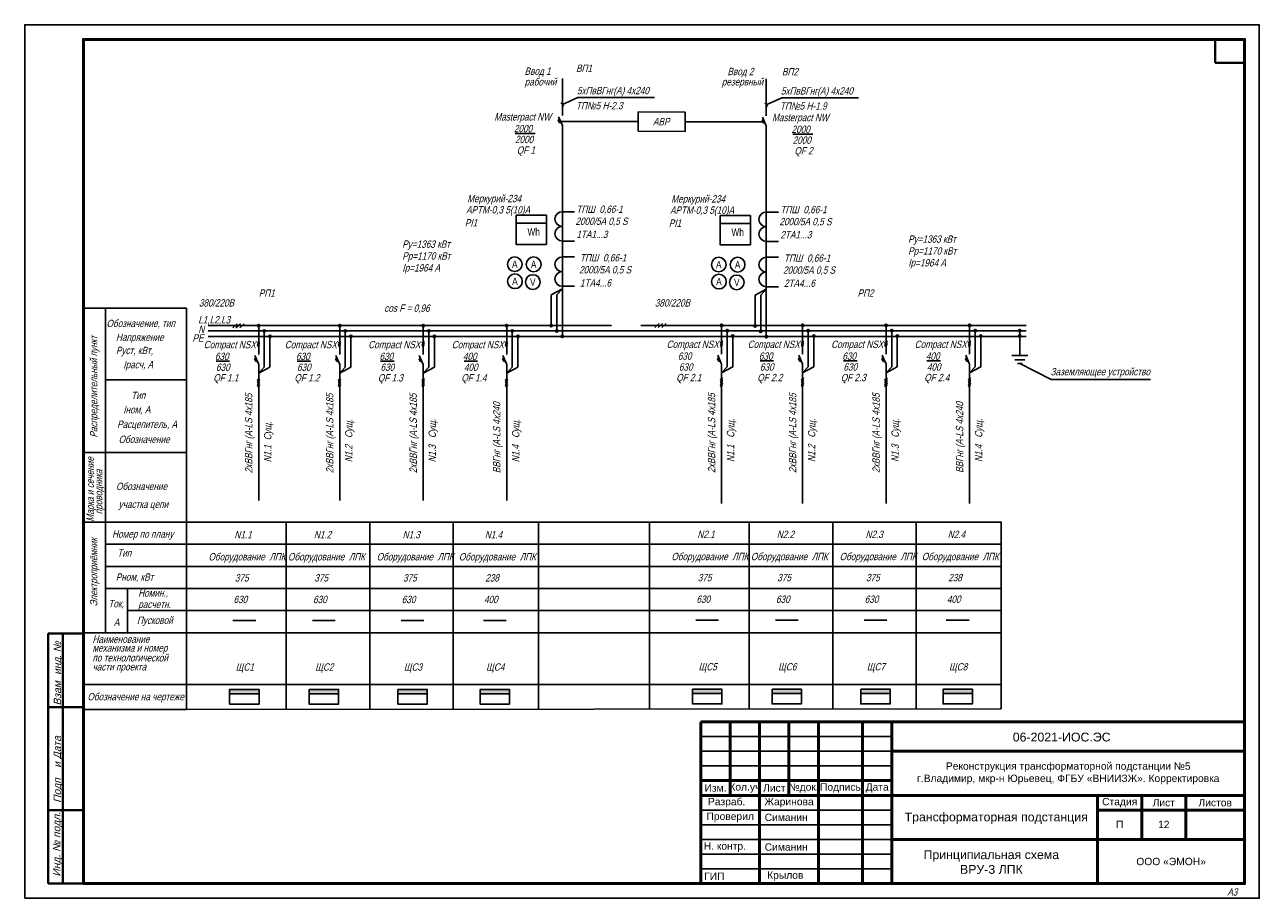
# Model space of a CAD drawing. Header units: millimetres. Extents: x 523209 to 536718, y -48289 to -47398.
# Tile 107 of 116: x 534039 to 534459, y -47992 to -47695. Entities that reach past the tile are written whole.
import ezdxf

# ---------------------------------------------------------------- set-up
doc = ezdxf.new("R2010")
doc.units = ezdxf.units.MM
doc.linetypes.add('ACAD_ISO02W100', pattern=[15, 12, -3])
doc.linetypes.add('K5LT_THIN', pattern=[0])
doc.layers.add('LIN_Основная сплошная', color=50, linetype='Continuous', lineweight=50)
for name, color, linetype in [('ВЫДЕЛЕННЫЙ', 1, 'Continuous'), ('Оборудование', 7, 'Continuous'), ('рамка', 7, 'Continuous'), ('Текст и рамки', 7, 'Continuous')]:
    doc.layers.add(name, color=color, linetype=linetype)
doc.styles.get("Standard").update_dxf_attribs({"font": 'arial.ttf'})
doc.styles.add('ОПС', font='arial.ttf')

msp = doc.modelspace()

# ---------------------------------------------------------------- hatches: boundary and pattern name
at = {"ltscale": 15}
h = msp.add_hatch(color=7, dxfattribs=at)
h.dxf.hatch_style = 1
h.paths.add_polyline_path([(534118.28056, -47922.18774), (534118.28056, -47920.68774), (534108.28056, -47920.68774), (534108.28056, -47922.18774)])
h = msp.add_hatch(color=7, dxfattribs=at)
h.dxf.hatch_style = 1
h.paths.add_polyline_path([(534145.32585, -47922.18774), (534145.32585, -47920.68774), (534135.32585, -47920.68774), (534135.32585, -47922.18774)])
h = msp.add_hatch(color=7, dxfattribs=at)
h.dxf.hatch_style = 1
h.paths.add_polyline_path([(534175.49849, -47922.18774), (534175.49849, -47920.68774), (534165.49849, -47920.68774), (534165.49849, -47922.18774)])
h = msp.add_hatch(color=7, dxfattribs=at)
h.dxf.hatch_style = 1
h.paths.add_polyline_path([(534203.47113, -47922.18774), (534203.47113, -47920.68774), (534193.47113, -47920.68774), (534193.47113, -47922.18774)])
h = msp.add_hatch(color=7, dxfattribs=at)
h.dxf.hatch_style = 1
h.paths.add_polyline_path([(534275.75927, -47922.09704), (534275.75927, -47920.59704), (534265.75927, -47920.59704), (534265.75927, -47922.09704)])
h = msp.add_hatch(color=7, dxfattribs=at)
h.dxf.hatch_style = 1
h.paths.add_polyline_path([(534302.80456, -47922.09704), (534302.80456, -47920.59704), (534292.80456, -47920.59704), (534292.80456, -47922.09704)])
h = msp.add_hatch(color=7, dxfattribs=at)
h.dxf.hatch_style = 1
h.paths.add_polyline_path([(534332.9772, -47922.09704), (534332.9772, -47920.59704), (534322.9772, -47920.59704), (534322.9772, -47922.09704)])
h = msp.add_hatch(color=7, dxfattribs=at)
h.dxf.hatch_style = 1
h.paths.add_polyline_path([(534360.94984, -47922.09704), (534360.94984, -47920.59704), (534350.94984, -47920.59704), (534350.94984, -47922.09704)])
at = {"layer": 'Оборудование', "lineweight": -3}
for points in [[(534118.15321, -47797.35794, 1), (534118.15321, -47796.58213, 1)], [(534120.05749, -47799.16172, 1), (534120.05749, -47798.38591, 1)], [(534145.72585, -47797.35794, 1), (534145.72585, -47796.58213, 1)], [(534147.63014, -47799.16172, 1), (534147.63014, -47798.38591, 1)], [(534174.12585, -47797.35794, 1), (534174.12585, -47796.58213, 1)], [(534176.03014, -47799.16172, 1), (534176.03014, -47798.38591, 1)], [(534202.51226, -47797.35794, 1), (534202.51226, -47796.58213, 1)], [(534204.43014, -47799.16172, 1), (534204.43014, -47798.38591, 1)], [(534217.64463, -47796.58213, 1), (534217.64463, -47797.35794, 1)], [(534219.54892, -47798.46417, 1), (534219.54892, -47799.23998, 1)], [(534275.63192, -47797.26725, 1), (534275.63192, -47796.49144, 1)], [(534277.5362, -47799.07102, 1), (534277.5362, -47798.29521, 1)], [(534279.44049, -47800.95306, 1), (534279.44049, -47800.17725, 1)], [(534287.03804, -47796.69723, 1), (534287.03804, -47797.47303, 1)], [(534288.94233, -47798.57927, 1), (534288.94233, -47799.35508, 1)], [(534303.20456, -47797.26725, 1), (534303.20456, -47796.49144, 1)], [(534305.10885, -47799.07102, 1), (534305.10885, -47798.29521, 1)], [(534307.01313, -47800.95306, 1), (534307.01313, -47800.17725, 1)], [(534331.60456, -47797.26725, 1), (534331.60456, -47796.49144, 1)], [(534333.50885, -47799.07102, 1), (534333.50885, -47798.29521, 1)], [(534335.41313, -47800.95306, 1), (534335.41313, -47800.17725, 1)], [(534360.00456, -47797.26725, 1), (534360.00456, -47796.49144, 1)], [(534361.90885, -47799.07102, 1), (534361.90885, -47798.29521, 1)], [(534363.81313, -47800.95306, 1), (534363.81313, -47800.17725, 1)], [(534377.05321, -47799.07102, 1), (534377.05321, -47798.29521, 1)], [(534377.05321, -47800.95306, 1), (534377.05321, -47800.17725, 1)], [(534121.96178, -47801.04376, 1), (534121.96178, -47800.26795, 1)], [(534149.53442, -47801.04376, 1), (534149.53442, -47800.26795, 1)], [(534177.93442, -47801.04376, 1), (534177.93442, -47800.26795, 1)], [(534206.33442, -47801.04376, 1), (534206.33442, -47800.26795, 1)], [(534221.45321, -47801.04376, -1), (534221.45321, -47800.26795, -1)], [(534221.45321, -47800.26795, 1), (534221.45321, -47801.04376, 1)], [(534290.84662, -47801.15885, -1), (534290.84662, -47800.38304, -1)], [(534290.84662, -47800.38304, 1), (534290.84662, -47801.15885, 1)]]:
    msp.add_hatch(color=256, dxfattribs=at).paths.add_polyline_path(points)

# ---------------------------------------------------------------- linework, layer by layer
at = {"color": 7}
for p, q in [((534038.55321, -47694.68774), (534038.55321, -47991.68774)), ((534458.55321, -47694.68774), (534458.55321, -47991.68774)), ((534058.55321, -47901.68774), (534046.55321, -47901.68774))]:
    msp.add_line(p, q, dxfattribs=at)
at = {"color": 7, "linetype": 'K5LT_THIN', "lineweight": 18}
msp.add_line((534458.55321, -47694.68774), (534458.55321, -47991.68774), dxfattribs=at)
at = {"color": 7, "lineweight": 40}
for p, q in [((534443.52281, -47699.68774), (534443.52281, -47707.68774)), ((534046.55321, -47986.68774), (534046.55321, -47901.68774)), ((534046.55321, -47901.68774), (534058.55321, -47901.68774)), ((534046.55321, -47986.68774), (534046.55321, -47901.68774)), ((534051.55321, -47986.68774), (534051.55321, -47901.68774)), ((534058.55321, -47926.68774), (534046.55321, -47926.68774)), ((534058.55321, -47961.68774), (534046.55321, -47961.68774)), ((534058.55321, -47986.68774), (534046.55321, -47986.68774))]:
    msp.add_line(p, q, dxfattribs=at)
for p, q in [((534205.74201, -47762.1894), (534216.04361, -47762.1894)), ((534221.45321, -47758.26295), (534225.59016, -47758.26295)), ((534275.13543, -47762.30449), (534285.43702, -47762.30449)), ((534290.84662, -47758.37804), (534294.98358, -47758.37804)), ((534221.45321, -47768.26295), (534225.59016, -47768.26295)), ((534290.84662, -47768.37804), (534294.98358, -47768.37804)), ((534221.45321, -47773.63395), (534225.59016, -47773.63395)), ((534290.84662, -47773.74904), (534294.98358, -47773.74904)), ((534221.45321, -47783.63395), (534225.59016, -47783.63395)), ((534290.84662, -47783.74904), (534294.98358, -47783.74904)), ((534333.55321, -47936.68774), (534268.55321, -47936.68774)), ((534333.55321, -47941.68774), (534268.55321, -47941.68774)), ((534333.55321, -47946.68774), (534268.55321, -47946.68774)), ((534333.55321, -47961.68774), (534268.55321, -47961.68774)), ((534333.55321, -47966.68774), (534268.55321, -47966.68774)), ((534333.55321, -47971.68774), (534268.55321, -47971.68774)), ((534333.55321, -47976.68774), (534268.55321, -47976.68774)), ((534333.55321, -47981.68774), (534268.55321, -47981.68774))]:
    msp.add_line(p, q)
at = {"ltscale": 15}
for p, q in [((534108.28056, -47922.18774), (534118.28056, -47922.18774)), ((534135.32585, -47922.18774), (534145.32585, -47922.18774)), ((534165.49849, -47922.18774), (534175.49849, -47922.18774)), ((534193.47113, -47922.18774), (534203.47113, -47922.18774)), ((534265.75927, -47922.09704), (534275.75927, -47922.09704)), ((534292.80456, -47922.09704), (534302.80456, -47922.09704)), ((534322.9772, -47922.09704), (534332.9772, -47922.09704)), ((534350.94984, -47922.09704), (534360.94984, -47922.09704))]:
    msp.add_line(p, q, dxfattribs=at)
for points in [[(534038.55321, -47991.68774), (534458.55321, -47991.68774), (534458.55321, -47694.68774), (534038.55321, -47694.68774)], [(534205.74201, -47759.44753), (534216.04361, -47759.44753), (534216.04361, -47769.38052), (534205.74201, -47769.38052)], [(534275.13543, -47759.56262), (534285.43702, -47759.56262), (534285.43702, -47769.49561), (534275.13543, -47769.49561)]]:
    msp.add_lwpolyline(points, close=True)
at = {"lineweight": 50}
msp.add_lwpolyline([(534058.55321, -47986.68774), (534453.55321, -47986.68774), (534453.55321, -47699.68774), (534058.55321, -47699.68774)], close=True, dxfattribs=at)
at = {"ltscale": 15}
for points in [[(534108.28056, -47920.68774), (534118.28056, -47920.68774), (534118.28056, -47925.68774), (534108.28056, -47925.68774), (534108.28056, -47920.68774)], [(534135.32585, -47920.68774), (534145.32585, -47920.68774), (534145.32585, -47925.68774), (534135.32585, -47925.68774), (534135.32585, -47920.68774)], [(534165.49849, -47920.68774), (534175.49849, -47920.68774), (534175.49849, -47925.68774), (534165.49849, -47925.68774), (534165.49849, -47920.68774)], [(534193.47113, -47920.68774), (534203.47113, -47920.68774), (534203.47113, -47925.68774), (534193.47113, -47925.68774), (534193.47113, -47920.68774)], [(534265.75927, -47920.59704), (534275.75927, -47920.59704), (534275.75927, -47925.59704), (534265.75927, -47925.59704), (534265.75927, -47920.59704)], [(534292.80456, -47920.59704), (534302.80456, -47920.59704), (534302.80456, -47925.59704), (534292.80456, -47925.59704), (534292.80456, -47920.59704)], [(534322.9772, -47920.59704), (534332.9772, -47920.59704), (534332.9772, -47925.59704), (534322.9772, -47925.59704), (534322.9772, -47920.59704)], [(534350.94984, -47920.59704), (534360.94984, -47920.59704), (534360.94984, -47925.59704), (534350.94984, -47925.59704), (534350.94984, -47920.59704)]]:
    msp.add_lwpolyline(points, dxfattribs=at)
for centre in [(534205.28128, -47776.11239), (534211.69798, -47776.15649), (534274.6747, -47776.22748), (534281.09139, -47776.27158), (534205.32722, -47781.9011), (534211.40914, -47782.17033), (534274.72063, -47782.01619), (534280.80256, -47782.28542)]:
    msp.add_circle(centre, 2.5)
for centre in [(534221.45321, -47760.76295), (534290.84662, -47760.87804), (534221.45321, -47765.76295), (534290.84662, -47765.87804), (534221.45321, -47776.13395), (534290.84662, -47776.24904), (534221.45321, -47781.13395), (534290.84662, -47781.24904)]:
    msp.add_arc(centre, 2.5, 90, 270)
at = {"layer": 'LIN_Основная сплошная', "color": 7}
for p, q in [((534268.55321, -47986.68774), (534268.55321, -47931.68774)), ((534268.55321, -47931.68774), (534453.55321, -47931.68774)), ((534278.55321, -47931.68774), (534278.55321, -47956.68774)), ((534288.55321, -47931.68774), (534288.55321, -47986.68774)), ((534298.55321, -47931.68774), (534298.55321, -47956.68774)), ((534308.55321, -47931.68774), (534308.55321, -47986.68774)), ((534323.55321, -47931.68774), (534323.55321, -47986.68774)), ((534333.55321, -47931.68774), (534333.55321, -47986.68774)), ((534333.55321, -47941.68774), (534453.55321, -47941.68774)), ((534333.55321, -47951.68774), (534268.55321, -47951.68774)), ((534268.55321, -47956.68774), (534453.55321, -47956.68774)), ((534403.55321, -47986.68774), (534403.55321, -47956.68774)), ((534418.55321, -47956.68774), (534418.55321, -47971.68774)), ((534433.55321, -47956.68774), (534433.55321, -47971.68774)), ((534403.55321, -47961.68774), (534453.55321, -47961.68774)), ((534333.55321, -47971.68774), (534453.55321, -47971.68774))]:
    msp.add_line(p, q, dxfattribs=at)
at = {"layer": 'ВЫДЕЛЕННЫЙ', "color": 7, "linetype": 'Continuous', "lineweight": 40, "ltscale": 0.5}
msp.add_line((534443.52281, -47707.68774), (534453.55321, -47707.68774), dxfattribs=at)
at = {"layer": 'Оборудование', "lineweight": -3}
for p, q in [((534221.45321, -47712.97391), (534221.45321, -47725.59088)), ((534290.84662, -47713.089), (534290.84662, -47725.70598)), ((534226.70338, -47719.39011), (534221.45321, -47721.7932)), ((534226.70338, -47719.39011), (534252.79154, -47719.39011)), ((534296.09679, -47719.5052), (534290.84662, -47721.90829)), ((534296.09679, -47719.5052), (534322.18495, -47719.5052)), ((534220.98596, -47721.19413), (534221.92045, -47722.39227)), ((534290.37937, -47721.30922), (534291.31387, -47722.50737)), ((534220.51949, -47726.83839), (534220.04591, -47727.07508)), ((534220.04591, -47727.07508), (534220.47213, -47728.03759)), ((534221.45321, -47728.97762), (534220.12428, -47725.95872)), ((534220.47213, -47728.03759), (534220.93922, -47727.80507)), ((534220.76476, -47727.45908), (534220.78859, -47727.45908)), ((534289.9129, -47726.95349), (534289.43932, -47727.19017)), ((534289.43932, -47727.19017), (534289.86555, -47728.15268)), ((534290.84662, -47729.09271), (534289.5177, -47726.07382)), ((534289.86555, -47728.15268), (534290.33264, -47727.92017)), ((534290.15818, -47727.57417), (534290.18201, -47727.57417)), ((534205.36556, -47731.65866), (534212.1579, -47731.65866)), ((534221.45321, -47784.43815), (534221.45321, -47728.97762)), ((534290.84662, -47784.55325), (534290.84662, -47729.09271)), ((534299.82905, -47731.88503), (534306.62139, -47731.88503)), ((534217.64463, -47786.52681), (534221.45321, -47784.43815)), ((534217.64463, -47796.97004), (534217.64463, -47786.52681)), ((534219.54892, -47786.52681), (534221.45321, -47784.43815)), ((534219.54892, -47798.85208), (534219.54892, -47786.52681)), ((534221.45321, -47794.10475), (534221.45321, -47784.43815)), ((534221.45321, -47785.3322), (534221.45321, -47787.45762)), ((534287.03804, -47786.64191), (534290.84662, -47784.55325)), ((534287.03804, -47797.08513), (534287.03804, -47786.64191)), ((534288.94233, -47786.64191), (534290.84662, -47784.55325)), ((534288.94233, -47798.96717), (534288.94233, -47786.64191)), ((534290.84662, -47794.21985), (534290.84662, -47784.55325)), ((534290.84662, -47785.44729), (534290.84662, -47787.57271)), ((534066.07503, -47863.82574), (534066.07503, -47791.08774)), ((534221.45321, -47792.73931), (534221.45321, -47800.65585)), ((534290.84662, -47792.85441), (534290.84662, -47800.77095)), ((534118.15321, -47804.88658), (534118.15321, -47796.97004)), ((534120.05749, -47798.77381), (534120.05749, -47811.09908)), ((534145.72585, -47804.88658), (534145.72585, -47796.97004)), ((534147.63014, -47798.77381), (534147.63014, -47811.09908)), ((534174.12585, -47804.88658), (534174.12585, -47796.97004)), ((534176.03014, -47798.77381), (534176.03014, -47811.09908)), ((534202.52585, -47804.88658), (534202.52585, -47796.97004)), ((534204.43014, -47798.77381), (534204.43014, -47811.09908)), ((534275.63192, -47804.79588), (534275.63192, -47796.87934)), ((534277.5362, -47798.68312), (534277.5362, -47811.00838)), ((534303.20456, -47804.79588), (534303.20456, -47796.87934)), ((534305.10885, -47798.68312), (534305.10885, -47811.00838)), ((534331.60456, -47804.79588), (534331.60456, -47796.87934)), ((534333.50885, -47798.68312), (534333.50885, -47811.00838)), ((534360.00456, -47804.79588), (534360.00456, -47796.87934)), ((534361.90885, -47798.68312), (534361.90885, -47811.00838)), ((534117.64543, -47804.03328), (534118.56483, -47803.49899)), ((534117.64849, -47803.48104), (534118.56789, -47802.94675)), ((534117.65155, -47802.9288), (534118.57095, -47802.39451)), ((534118.15321, -47803.52114), (534118.15321, -47806.78154)), ((534121.96178, -47800.65585), (534121.96178, -47811.09908)), ((534145.21807, -47804.03328), (534146.13747, -47803.49899)), ((534145.22113, -47803.48104), (534146.14053, -47802.94675)), ((534145.22419, -47802.9288), (534146.1436, -47802.39451)), ((534145.72585, -47803.52114), (534145.72585, -47806.78154)), ((534149.53442, -47800.65585), (534149.53442, -47811.09908)), ((534173.61807, -47804.03328), (534174.53747, -47803.49899)), ((534173.62113, -47803.48104), (534174.54053, -47802.94675)), ((534173.62419, -47802.9288), (534174.5436, -47802.39451)), ((534174.12585, -47803.52114), (534174.12585, -47806.78154)), ((534177.93442, -47800.65585), (534177.93442, -47811.09908)), ((534202.01807, -47804.03328), (534202.93747, -47803.49899)), ((534202.02113, -47803.48104), (534202.94053, -47802.94675)), ((534202.02419, -47802.9288), (534202.9436, -47802.39451)), ((534202.52585, -47803.52114), (534202.52585, -47806.78154)), ((534206.33442, -47800.65585), (534206.33442, -47811.09908)), ((534275.12414, -47803.94258), (534276.04354, -47803.40829)), ((534275.1272, -47803.39035), (534276.0466, -47802.85606)), ((534275.13026, -47802.83811), (534276.04966, -47802.30382)), ((534275.63192, -47803.43044), (534275.63192, -47806.69085)), ((534279.44049, -47800.56516), (534279.44049, -47811.00838)), ((534302.69678, -47803.94258), (534303.61618, -47803.40829)), ((534302.69984, -47803.39035), (534303.61925, -47802.85606)), ((534302.70291, -47802.83811), (534303.62231, -47802.30382)), ((534303.20456, -47803.43044), (534303.20456, -47806.69085)), ((534307.01313, -47800.56516), (534307.01313, -47811.00838)), ((534331.09678, -47803.94258), (534332.01618, -47803.40829)), ((534331.09984, -47803.39035), (534332.01925, -47802.85606)), ((534331.10291, -47802.83811), (534332.02231, -47802.30382)), ((534331.60456, -47803.43044), (534331.60456, -47806.69085)), ((534335.41313, -47800.56516), (534335.41313, -47811.00838)), ((534359.49678, -47803.94258), (534360.41618, -47803.40829)), ((534359.49984, -47803.39035), (534360.41925, -47802.85606)), ((534359.50291, -47802.83811), (534360.42231, -47802.30382)), ((534360.00456, -47803.43044), (534360.00456, -47806.69085)), ((534363.81313, -47800.56516), (534363.81313, -47811.00838)), ((534117.21949, -47808.02905), (534116.74591, -47808.26574)), ((534116.74591, -47808.26574), (534117.17213, -47809.22825)), ((534118.15321, -47810.16827), (534116.82428, -47807.14938)), ((534144.79213, -47808.02905), (534144.31855, -47808.26574)), ((534144.31855, -47808.26574), (534144.74477, -47809.22825)), ((534145.72585, -47810.16827), (534144.39693, -47807.14938)), ((534173.19213, -47808.02905), (534172.71855, -47808.26574)), ((534172.71855, -47808.26574), (534173.14477, -47809.22825)), ((534174.12585, -47810.16827), (534172.79693, -47807.14938)), ((534201.59213, -47808.02905), (534201.11855, -47808.26574)), ((534201.11855, -47808.26574), (534201.54477, -47809.22825)), ((534202.52585, -47810.16827), (534201.19693, -47807.14938)), ((534274.6982, -47807.93836), (534274.22462, -47808.17504)), ((534274.22462, -47808.17504), (534274.65084, -47809.13755)), ((534275.63192, -47810.07758), (534274.303, -47807.05868)), ((534274.94347, -47808.55904), (534274.9673, -47808.55904)), ((534302.27084, -47807.93836), (534301.79726, -47808.17504)), ((534301.79726, -47808.17504), (534302.22349, -47809.13755)), ((534303.20456, -47810.07758), (534301.87564, -47807.05868)), ((534302.51612, -47808.55904), (534302.53995, -47808.55904)), ((534330.67084, -47807.93836), (534330.19726, -47808.17504)), ((534330.19726, -47808.17504), (534330.62349, -47809.13755)), ((534331.60456, -47810.07758), (534330.27564, -47807.05868)), ((534330.91612, -47808.55904), (534330.93995, -47808.55904)), ((534359.07084, -47807.93836), (534358.59726, -47808.17504)), ((534358.59726, -47808.17504), (534359.02349, -47809.13755)), ((534360.00456, -47810.07758), (534358.67564, -47807.05868)), ((534359.31612, -47808.55904), (534359.33995, -47808.55904)), ((534103.65321, -47809.08774), (534108.25321, -47809.08774)), ((534117.17213, -47809.22825), (534117.63922, -47808.99573)), ((534117.46476, -47808.64974), (534117.48859, -47808.64974)), ((534118.15321, -47812.29369), (534118.15321, -47810.16827)), ((534120.05749, -47811.09908), (534118.15321, -47813.18774)), ((534121.96178, -47811.09908), (534118.15321, -47813.18774)), ((534118.15321, -47811.23098), (534118.15321, -47856.49605)), ((534131.22585, -47809.08774), (534135.82585, -47809.08774)), ((534144.74477, -47809.22825), (534145.21186, -47808.99573)), ((534145.0374, -47808.64974), (534145.06124, -47808.64974)), ((534145.72585, -47812.29369), (534145.72585, -47810.16827)), ((534147.63014, -47811.09908), (534145.72585, -47813.18774)), ((534149.53442, -47811.09908), (534145.72585, -47813.18774)), ((534145.72585, -47811.23098), (534145.72585, -47856.49605)), ((534159.62585, -47809.08774), (534164.22585, -47809.08774)), ((534173.14477, -47809.22825), (534173.61186, -47808.99573)), ((534173.4374, -47808.64974), (534173.46124, -47808.64974)), ((534174.12585, -47812.29369), (534174.12585, -47810.16827)), ((534176.03014, -47811.09908), (534174.12585, -47813.18774)), ((534177.93442, -47811.09908), (534174.12585, -47813.18774)), ((534174.12585, -47811.23098), (534174.12585, -47856.49605)), ((534188.02585, -47809.08774), (534192.62585, -47809.08774)), ((534201.54477, -47809.22825), (534202.01186, -47808.99573)), ((534201.8374, -47808.64974), (534201.86124, -47808.64974)), ((534202.52585, -47812.29369), (534202.52585, -47810.16827)), ((534204.43014, -47811.09908), (534202.52585, -47813.18774)), ((534206.33442, -47811.09908), (534202.52585, -47813.18774)), ((534202.52585, -47811.23098), (534202.52585, -47856.49605)), ((534274.65084, -47809.13755), (534275.11793, -47808.90503)), ((534275.63192, -47812.203), (534275.63192, -47810.07758)), ((534277.5362, -47811.00838), (534275.63192, -47813.09704)), ((534279.44049, -47811.00838), (534275.63192, -47813.09704)), ((534275.63192, -47812.203), (534275.63192, -47857.46807)), ((534288.70456, -47808.99704), (534293.30456, -47808.99704)), ((534302.22349, -47809.13755), (534302.69057, -47808.90503)), ((534303.20456, -47812.203), (534303.20456, -47810.07758)), ((534305.10885, -47811.00838), (534303.20456, -47813.09704)), ((534307.01313, -47811.00838), (534303.20456, -47813.09704)), ((534303.20456, -47812.203), (534303.20456, -47857.46807)), ((534317.10456, -47808.99704), (534321.70456, -47808.99704)), ((534330.62349, -47809.13755), (534331.09057, -47808.90503)), ((534331.60456, -47812.203), (534331.60456, -47810.07758)), ((534333.50885, -47811.00838), (534331.60456, -47813.09704)), ((534335.41313, -47811.00838), (534331.60456, -47813.09704)), ((534331.60456, -47812.203), (534331.60456, -47857.46807)), ((534345.50456, -47808.99704), (534350.10456, -47808.99704)), ((534359.02349, -47809.13755), (534359.49057, -47808.90503)), ((534360.00456, -47812.203), (534360.00456, -47810.07758)), ((534361.90885, -47811.00838), (534360.00456, -47813.09704)), ((534363.81313, -47811.00838), (534360.00456, -47813.09704)), ((534360.00456, -47812.203), (534360.00456, -47857.46807)), ((534066.07503, -47815.38774), (534093.59245, -47815.38774)), ((534117.64543, -47816.59263), (534118.56483, -47816.05834)), ((534117.64849, -47816.04039), (534118.56789, -47815.5061)), ((534117.64849, -47817.18104), (534118.56789, -47816.64675)), ((534117.65155, -47815.48816), (534118.57095, -47814.95387)), ((534145.21807, -47816.59263), (534146.13747, -47816.05834)), ((534145.22113, -47816.04039), (534146.14053, -47815.5061)), ((534145.22113, -47817.18104), (534146.14053, -47816.64675)), ((534145.22419, -47815.48816), (534146.1436, -47814.95387)), ((534173.61807, -47816.59263), (534174.53747, -47816.05834)), ((534173.62113, -47816.04039), (534174.54053, -47815.5061)), ((534173.62113, -47817.18104), (534174.54053, -47816.64675)), ((534173.62419, -47815.48816), (534174.5436, -47814.95387)), ((534202.01807, -47816.59263), (534202.93747, -47816.05834)), ((534202.02113, -47816.04039), (534202.94053, -47815.5061)), ((534202.02113, -47817.18104), (534202.94053, -47816.64675)), ((534202.02419, -47815.48816), (534202.9436, -47814.95387)), ((534275.12414, -47816.50194), (534276.04354, -47815.96765)), ((534275.1272, -47815.9497), (534276.0466, -47815.41541)), ((534275.1272, -47817.09035), (534276.0466, -47816.55606)), ((534275.13026, -47815.39746), (534276.04966, -47814.86317)), ((534302.69678, -47816.50194), (534303.61618, -47815.96765)), ((534302.69984, -47815.9497), (534303.61925, -47815.41541)), ((534302.69984, -47817.09035), (534303.61925, -47816.55606)), ((534302.70291, -47815.39746), (534303.62231, -47814.86317)), ((534331.09678, -47816.50194), (534332.01618, -47815.96765)), ((534331.09984, -47815.9497), (534332.01925, -47815.41541)), ((534331.09984, -47817.09035), (534332.01925, -47816.55606)), ((534331.10291, -47815.39746), (534332.02231, -47814.86317)), ((534359.49678, -47816.50194), (534360.41618, -47815.96765)), ((534359.49984, -47815.9497), (534360.41925, -47815.41541)), ((534359.49984, -47817.09035), (534360.41925, -47816.55606)), ((534359.50291, -47815.39746), (534360.42231, -47814.86317)), ((534117.64543, -47817.73328), (534118.56483, -47817.19899)), ((534145.21807, -47817.73328), (534146.13747, -47817.19899)), ((534173.61807, -47817.73328), (534174.53747, -47817.19899)), ((534202.01807, -47817.73328), (534202.93747, -47817.19899)), ((534275.12414, -47817.64258), (534276.04354, -47817.10829)), ((534302.69678, -47817.64258), (534303.61618, -47817.10829)), ((534331.09678, -47817.64258), (534332.01618, -47817.10829)), ((534359.49678, -47817.64258), (534360.41618, -47817.10829)), ((534058.55321, -47840.08774), (534093.59245, -47840.08774)), ((534093.59245, -47863.82574), (534370.7772, -47863.82574)), ((534127.55321, -47863.82574), (534127.55321, -47927.38774)), ((534155.95321, -47863.82574), (534155.95321, -47927.38774)), ((534184.35321, -47863.82574), (534184.35321, -47927.38774)), ((534213.29849, -47863.82574), (534213.29849, -47927.38774)), ((534251.07113, -47863.82574), (534251.07113, -47927.38774)), ((534285.03192, -47863.73505), (534285.03192, -47927.29704)), ((534313.43192, -47863.73505), (534313.43192, -47927.29704)), ((534341.83192, -47863.73505), (534341.83192, -47927.29704)), ((534370.7772, -47863.73505), (534370.7772, -47927.29704)), ((534370.7772, -47871.34665), (534093.59245, -47871.34665)), ((534093.59245, -47878.86406), (534370.7772, -47878.86406)), ((534370.7772, -47886.39033), (534093.59245, -47886.39033)), ((534088.97112, -47893.88515), (534370.7772, -47893.88515)), ((534370.7772, -47901.38682), (534093.59245, -47901.38682)), ((534093.59245, -47919.02233), (534370.7772, -47919.02233)), ((534093.59242, -47927.48309), (534370.7772, -47927.29704))]:
    msp.add_line(p, q, dxfattribs=at)
at = {"layer": 'Оборудование', "linetype": 'ACAD_ISO02W100', "lineweight": -3, "ltscale": 10}
for p, q in [((534220.82756, -47727.55633), (534247.28815, -47727.55633)), ((534263.19184, -47727.67143), (534289.65243, -47727.67143))]:
    msp.add_line(p, q, dxfattribs=at)
at = {"layer": 'Оборудование'}
for p, q in [((534100.92179, -47796.97004), (534238.1513, -47796.97004)), ((534100.92179, -47798.77381), (534379.25321, -47798.77381)), ((534110.85233, -47796.33414), (534109.36314, -47797.6917)), ((534111.91923, -47796.33414), (534110.43004, -47797.6917)), ((534113.18101, -47796.33414), (534111.69183, -47797.6917)), ((534248.19818, -47796.97004), (534379.25321, -47796.97004)), ((534254.44471, -47796.29125), (534252.95552, -47797.64882)), ((534255.5116, -47796.29125), (534254.02242, -47797.64882)), ((534256.77339, -47796.29125), (534255.2842, -47797.64882)), ((534377.05321, -47807.18774), (534377.05321, -47798.77381)), ((534100.92179, -47800.65585), (534379.25321, -47800.65585)), ((534374.35321, -47807.18774), (534379.75321, -47807.18774)), ((534375.33839, -47808.58774), (534378.76802, -47808.58774)), ((534376.25321, -47809.88774), (534377.85321, -47809.88774)), ((534377.05321, -47809.88774), (534387.71589, -47815.2863)), ((534387.71589, -47815.2863), (534421.50319, -47815.2863)), ((534109.41027, -47897.24517), (534117.13668, -47897.24517)), ((534136.45556, -47897.24517), (534144.18196, -47897.24517)), ((534166.6282, -47897.24517), (534174.3546, -47897.24517)), ((534194.60084, -47897.24517), (534202.32724, -47897.24517)), ((534266.88898, -47897.15448), (534274.61539, -47897.15448)), ((534293.93427, -47897.15448), (534301.66067, -47897.15448)), ((534324.10691, -47897.15448), (534331.83331, -47897.15448)), ((534352.07955, -47897.15448), (534359.80596, -47897.15448))]:
    msp.add_line(p, q, dxfattribs=at)
at = {"layer": 'Оборудование', "color": 7}
for p, q in [((534058.55321, -47863.82574), (534093.59245, -47863.82574)), ((534066.07503, -47863.82574), (534066.07503, -47901.38682)), ((534066.07503, -47871.34665), (534093.59245, -47871.34665)), ((534093.59245, -47878.86406), (534066.07503, -47878.86406)), ((534066.07503, -47886.39033), (534093.59245, -47886.39033)), ((534073.58109, -47886.39033), (534073.58109, -47901.38682)), ((534093.59245, -47893.88515), (534073.58109, -47893.88515)), ((534093.59245, -47901.38682), (534058.55321, -47901.38682))]:
    msp.add_line(p, q, dxfattribs=at)
at = {"layer": 'Оборудование', "lineweight": -3}
for points in [[(534247.28815, -47724.26176), (534263.19184, -47724.37686), (534263.19184, -47730.966), (534247.28815, -47730.8509)], [(534058.55321, -47791.08774), (534093.59245, -47791.08774), (534093.59245, -47919.02233), (534058.55321, -47919.02233)]]:
    msp.add_lwpolyline(points, close=True, dxfattribs=at)
at = {"layer": 'Оборудование', "color": 7}
msp.add_lwpolyline([(534058.55321, -47919.02233), (534093.59245, -47919.02233), (534093.59242, -47927.48309), (534058.55318, -47927.48309)], close=True, dxfattribs=at)
at = {"layer": 'Оборудование', "lineweight": -3}
for centre in [(534118.15321, -47796.97004), (534120.05749, -47798.77381), (534145.72585, -47796.97004), (534147.63014, -47798.77381), (534174.12585, -47796.97004), (534176.03014, -47798.77381), (534202.51226, -47796.97004), (534204.43014, -47798.77381), (534217.64463, -47796.97004), (534219.54892, -47798.85208), (534275.63192, -47796.87934), (534277.5362, -47798.68312), (534279.44049, -47800.56516), (534287.03804, -47797.08513), (534288.94233, -47798.96717), (534303.20456, -47796.87934), (534305.10885, -47798.68312), (534307.01313, -47800.56516), (534331.60456, -47796.87934), (534333.50885, -47798.68312), (534335.41313, -47800.56516), (534360.00456, -47796.87934), (534361.90885, -47798.68312), (534363.81313, -47800.56516), (534377.05321, -47798.68312), (534377.05321, -47800.56516), (534121.96178, -47800.65585), (534149.53442, -47800.65585), (534177.93442, -47800.65585), (534206.33442, -47800.65585), (534221.45321, -47800.65585), (534221.45321, -47800.65585), (534290.84662, -47800.77095), (534290.84662, -47800.77095)]:
    msp.add_circle(centre, 0.3879, dxfattribs=at)
at = {"layer": 'рамка', "color": 7, "lineweight": 30, "ltscale": 100}
msp.add_line((534453.55321, -47986.68774), (534268.55321, -47986.68774), dxfattribs=at)

# ---------------------------------------------------------------- texts
at = {"color": 0, "lineweight": 25, "oblique": 15}
for s, p in [('. №', (534050.9268, -47910.02114)), ('инд', (534050.9268, -47915.74841)), ('Взам', (534050.9268, -47926.14046)), ('и Дата', (534050.85398, -47947.31248)), ('Подп', (534050.85398, -47959.22384)), ('Инд. № подл.', (534050.65237, -47984.32297))]:
    msp.add_text(s, height=2.5, rotation=90, dxfattribs=at).set_placement(p)
at = {"color": 1, "lineweight": 0, "insert": (534393.55321, -47949.18774), "char_height": 2.5, "width": 120, "attachment_point": 5, "style": 'ОПС'}
msp.add_mtext('{\\C0;Реконструкция трансформаторной подстанции №5\\Pг.Владимир, мкр-н Юрьевец, ФГБУ «ВНИИЗЖ». Корректировка}', dxfattribs=at)
at = {"layer": 'Оборудование', "color": 7, "lineweight": -3, "oblique": 15, "width": 0.8}
for s, p in [('Ввод 1', (534208.60936, -47711.73413)), ('Ввод 2', (534277.61149, -47711.84923)), ('рабочий', (534208.60936, -47715.35336)), ('5хПвВГнг(А) 4х240', (534226.41969, -47718.33334)), ('резервный', (534275.67452, -47715.35336)), ('5хПвВГнг(А) 4х240', (534295.81311, -47718.44843)), ('ТП№5 Н-2.3', (534226.08242, -47723.4634)), ('ТП№5 Н-1.9', (534295.47583, -47723.57849)), ('Masterpact NW', (534198.32277, -47727.25866)), ('2000', (534204.96556, -47731.25866)), ('АВР', (534252.29763, -47728.89668)), ('Masterpact NW', (534292.78626, -47727.48503)), ('2000', (534205.32631, -47734.95866)), ('2000', (534299.42905, -47731.48503)), ('2000', (534299.7898, -47735.18503)), ('QF 1', (534205.94597, -47738.55866)), ('QF 2', (534300.40946, -47738.78503)), ('Compact NSХ', (534099.45321, -47804.68774)), ('Compact NSХ', (534127.02585, -47804.68774)), ('Compact NSХ', (534155.42585, -47804.68774)), ('Compact NSХ', (534183.82585, -47804.68774)), ('Compact NSХ', (534256.93192, -47804.59704)), ('Compact NSХ', (534284.50456, -47804.59704)), ('Compact NSХ', (534312.90456, -47804.59704)), ('Compact NSХ', (534341.30456, -47804.59704)), ('630', (534103.25321, -47808.68774)), ('630', (534130.82585, -47808.68774)), ('630', (534159.22585, -47808.68774)), ('400', (534187.62585, -47808.68774)), ('630', (534260.73192, -47808.59704)), ('630', (534288.30456, -47808.59704)), ('630', (534316.70456, -47808.59704)), ('400', (534345.10456, -47808.59704)), ('630', (534103.61396, -47812.38774)), ('630', (534131.1866, -47812.38774)), ('630', (534159.5866, -47812.38774)), ('400', (534187.9866, -47812.38774)), ('630', (534261.09267, -47812.29704)), ('630', (534288.66532, -47812.29704)), ('630', (534317.06532, -47812.29704)), ('400', (534345.46532, -47812.29704)), ('QF 1.1', (534102.71396, -47815.98774)), ('QF 1.2', (534130.2866, -47815.98774)), ('QF 1.3', (534158.6866, -47815.98774)), ('QF 1.4', (534187.0866, -47815.98774)), ('QF 2.1', (534260.19267, -47815.89704)), ('QF 2.2', (534287.76532, -47815.89704)), ('QF 2.3', (534316.16532, -47815.89704)), ('QF 2.4', (534344.56532, -47815.89704))]:
    msp.add_text(s, height=2.5, dxfattribs=at).set_placement(p)
at = {"layer": 'Оборудование', "color": 7, "oblique": 15, "width": 0.8}
for s, p in [('ВП1', (534226.10275, -47710.76528)), ('ВП2', (534296.16372, -47711.915)), ('РП1', (534118.18122, -47787.17307)), ('РП2', (534321.88063, -47787.17307)), ('380/220В', (534097.81342, -47790.51893)), ('cos F = 0,96', (534160.85952, -47792.30405)), ('380/220В', (534252.92043, -47790.51893)), ('Обозначение, тип', (534066.39403, -47797.48774)), ('L1,L2,L3', (534097.57732, -47796.26306)), ('Напряжение', (534069.59403, -47802.18774)), ('PE', (534095.63406, -47802.44187)), ('N', (534097.60034, -47799.47349)), ('Руст, кВт,', (534069.59403, -47806.68774)), ('Iрасч, А', (534072.09403, -47811.49972)), ('Тип', (534074.77342, -47821.98774)), ('Iном, А', (534072.09403, -47826.79972)), ('Расцепитель, А', (534069.99403, -47831.79972)), ('Обозначение', (534070.49623, -47836.89972)), ('Обозначение ', (534069.61523, -47852.89972)), ('участка цепи', (534070.49403, -47858.98774)), ('Номер по плану', (534068.29403, -47869.08774)), ('Тип', (534070.03674, -47875.49782)), ('Рном, кВт', (534069.53712, -47883.73106)), ('Номин.,', (534077.17454, -47889.16258)), ('Ток,', (534067.01658, -47892.74759)), ('расчетн.', (534077.17454, -47893.00027)), ('А', (534068.88286, -47899.07127)), ('Пусковой', (534076.74239, -47898.41391)), ('Наименование', (534061.60438, -47904.84006)), ('механизма и номер', (534061.60438, -47907.83818)), ('по технологической', (534061.60438, -47911.17326)), ('части проекта', (534061.60438, -47914.23851)), ('ЩС1', (534110.34398, -47914.30334)), ('ЩС2', (534137.38926, -47914.30334)), ('ЩС3', (534167.5619, -47914.30334)), ('ЩС4', (534195.53455, -47914.30334)), ('ЩС5', (534267.82269, -47914.21264)), ('ЩС6', (534294.86797, -47914.21264)), ('ЩС7', (534325.04062, -47914.21264)), ('ЩС8', (534353.01326, -47914.21264)), ('Обозначение на чертеже', (534059.89403, -47924.38774))]:
    msp.add_text(s, height=2.5, dxfattribs=at).set_placement(p)
at = {"layer": 'Оборудование', "oblique": 15, "width": 0.8}
for s, p in [('Меркурий-234', (534189.10874, -47755.03359)), ('Меркурий-234', (534258.50216, -47755.14868)), ('АРТМ-0,3 5(10)А', (534188.72263, -47758.86202)), ('ТПШ  0,66-1', (534226.23678, -47758.66343)), ('АРТМ-0,3 5(10)А', (534258.11605, -47758.97712)), ('ТПШ  0,66-1', (534295.63019, -47758.77853)), ('PI1', (534188.28542, -47763.29204)), ('2000/5А 0,5 S', (534225.9115, -47762.75507)), ('PI1', (534257.67883, -47763.40713)), ('2000/5А 0,5 S', (534295.30492, -47762.87016)), ('1ТА1...3', (534226.22333, -47767.21084)), ('2ТА1...3', (534295.61674, -47767.32593)), ('Ру=1363 кВт', (534339.08638, -47768.82263)), ('Ру=1363 кВт', (534166.99403, -47770.53859)), ('Рр=1170 кВт', (534339.08638, -47772.85386)), ('Рр=1170 кВт', (534166.99403, -47774.56982)), ('ТПШ  0,66-1', (534227.45821, -47775.15945)), ('ТПШ  0,66-1', (534296.85163, -47775.27455)), ('Iр=1964 А', (534339.128, -47776.87914)), ('Iр=1964 А', (534167.03565, -47778.5951)), ('2000/5А 0,5 S', (534227.13294, -47779.25109)), ('2000/5А 0,5 S', (534296.52635, -47779.36618)), ('1ТА4...6', (534227.44476, -47783.70686)), ('2ТА4...6', (534296.83818, -47783.82195)), ('Заземляющее устройство', (534387.52134, -47813.91037)), ('N1.1', (534109.88866, -47869.30567)), ('N1.2', (534136.93395, -47869.30567)), ('N1.3', (534167.10659, -47869.30567)), ('N1.4', (534195.07923, -47869.30567)), ('N2.1', (534267.36738, -47869.21497)), ('N2.2', (534294.41266, -47869.21497)), ('N2.3', (534324.5853, -47869.21497)), ('N2.4', (534352.55795, -47869.21497)), ('Оборудование  ЛПК', (534101.08056, -47876.82658)), ('Оборудование  ЛПК', (534128.12585, -47876.82658)), ('Оборудование  ЛПК', (534158.29849, -47876.82658)), ('Оборудование  ЛПК', (534186.27113, -47876.82658)), ('Оборудование  ЛПК', (534258.55927, -47876.73589)), ('Оборудование  ЛПК', (534285.60456, -47876.73589)), ('Оборудование  ЛПК', (534315.7772, -47876.73589)), ('Оборудование  ЛПК', (534343.74984, -47876.73589)), ('375', (534110.04629, -47883.99848)), ('375', (534137.09158, -47883.99848)), ('375', (534167.26422, -47883.99848)), ('238', (534195.23686, -47883.99848)), ('375', (534267.52501, -47883.90778)), ('375', (534294.57029, -47883.90778)), ('375', (534324.74293, -47883.90778)), ('238', (534352.71557, -47883.90778)), ('630', (534109.59558, -47891.3419)), ('630', (534136.64087, -47891.3419)), ('630', (534166.81351, -47891.3419)), ('400', (534194.78615, -47891.3419)), ('630', (534267.07429, -47891.25121)), ('630', (534294.11958, -47891.25121)), ('630', (534324.29222, -47891.25121)), ('400', (534352.26486, -47891.25121))]:
    msp.add_text(s, height=2.5, dxfattribs=at).set_placement(p)
at = {"layer": 'Оборудование', "color": 7, "oblique": 15, "width": 0.8}
for s, p in [('Распределительный пункт', (534063.27647, -47835.06073)), ('Марка и сечение ', (534062.07647, -47863.62973)), (' проводника', (534064.95321, -47861.88774)), ('Электроприёмник', (534063.27647, -47892.49081))]:
    msp.add_text(s, height=2.5, rotation=90, dxfattribs=at).set_placement(p)
at = {"layer": 'Оборудование', "lineweight": -3, "oblique": 15, "width": 0.8}
for s, p in [('2хВВГнг (А-LS 4х185', (534115.98871, -47847.17237)), ('2хВВГнг (А-LS 4х185', (534143.56135, -47847.17237)), ('2хВВГнг (А-LS 4х185', (534171.96135, -47847.17237)), ('2хВВГнг (А-LS 4х185', (534273.46742, -47847.08167)), ('2хВВГнг (А-LS 4х185', (534301.04006, -47847.08167)), ('2хВВГнг (А-LS 4х185', (534329.44006, -47847.08167)), ('ВВГнг (А-LS 4х240', (534200.36135, -47847.17237)), ('ВВГнг (А-LS 4х240', (534357.84006, -47847.08167)), ('N1.1  Сущ.', (534122.45321, -47843.46313)), ('N1.2   Сущ.', (534150.02585, -47843.46313)), ('N1.3   Сущ.', (534178.42585, -47843.46313)), ('N1.4   Сущ.', (534206.82585, -47843.46313)), ('N1.1   Сущ.', (534279.93192, -47843.37243)), ('N1.2   Сущ.', (534307.50456, -47843.37243)), ('N1.3   Сущ.', (534335.90456, -47843.37243)), ('N1.4   Сущ.', (534364.30456, -47843.37243))]:
    msp.add_text(s, height=2.5, rotation=90, dxfattribs=at).set_placement(p)
at = {"layer": 'Оборудование', "char_height": 2.5, "attachment_point": 5}
for s, insert in [('{\\W0.8;Wh}', (534211.69798, -47765.10289)), ('{\\W0.8;Wh}', (534281.09139, -47765.21798)), ('{\\W0.8;А}', (534205.28128, -47776.11239)), ('{\\W0.8;А}', (534211.69798, -47776.15649)), ('{\\W0.8;А}', (534274.6747, -47776.22748)), ('{\\W0.8;А}', (534281.09139, -47776.27158)), ('{\\W0.8;А}', (534205.32722, -47781.9011)), ('{\\W0.8;V}', (534211.40914, -47782.17033)), ('{\\W0.8;А}', (534274.72063, -47782.01619)), ('{\\W0.8;V}', (534280.80256, -47782.28542))]:
    msp.add_mtext(s, dxfattribs=dict(at, insert=insert))
at = {"layer": 'рамка', "lineweight": 20, "oblique": 15, "width": 0.8}
msp.add_text('А3', height=2.5, dxfattribs=at).set_placement((534447.65321, -47990.78774))
at = {"layer": 'Текст и рамки', "color": 7, "char_height": 3, "attachment_point": 5}
for s, insert in [('06-2021-ИОС.ЭС', (534391.32013, -47936.88774)), ('Трансформаторная подстанция', (534369.05321, -47964.48774)), ('Принципиальная схема\\PВРУ-3 ЛПК', (534367.39513, -47979.38774))]:
    msp.add_mtext(s, dxfattribs=dict(at, insert=insert))
at = {"layer": 'Текст и рамки', "color": 7, "char_height": 2.5, "attachment_point": 5}
for s, insert, width in [('Изм.', (534273.55321, -47954.18774), 10), ('Кол.уч', (534283.55321, -47954.18774), 10), ('Лист', (534293.55321, -47954.18774), 10), ('№док.', (534303.55321, -47954.18774), 10), ('Подпись', (534316.05321, -47954.18774), 10), ('Дата', (534328.55321, -47954.18774), 10), ('Разраб.', (534277.35321, -47959.18774), 20), ('Жаринова', (534298.59624, -47959.18774), 20), ('Стадия', (534411.05321, -47959.18774), 15), ('Лист', (534426.05321, -47959.18774), 15), ('Листов', (534443.55321, -47959.18774), 20), ('Проверил', (534278.55321, -47964.18774), 20), ('Симанин', (534297.59624, -47964.18774), 20), ('П', (534411.05321, -47966.58774), 15), ('12', (534426.05321, -47966.58774), 15), ('Н. контр.', (534276.75321, -47974.28774), 20), ('Симанин', (534297.59624, -47974.28774), 20), ('ООО «ЭМОН»', (534428.55321, -47979.18774), 50), ('ГИП', (534273.15321, -47984.18774), 20), ('Крылов', (534297.29624, -47984.18774), 20)]:
    msp.add_mtext(s, dxfattribs=dict(at, insert=insert, width=width))

doc.saveas('drawing.dxf')
